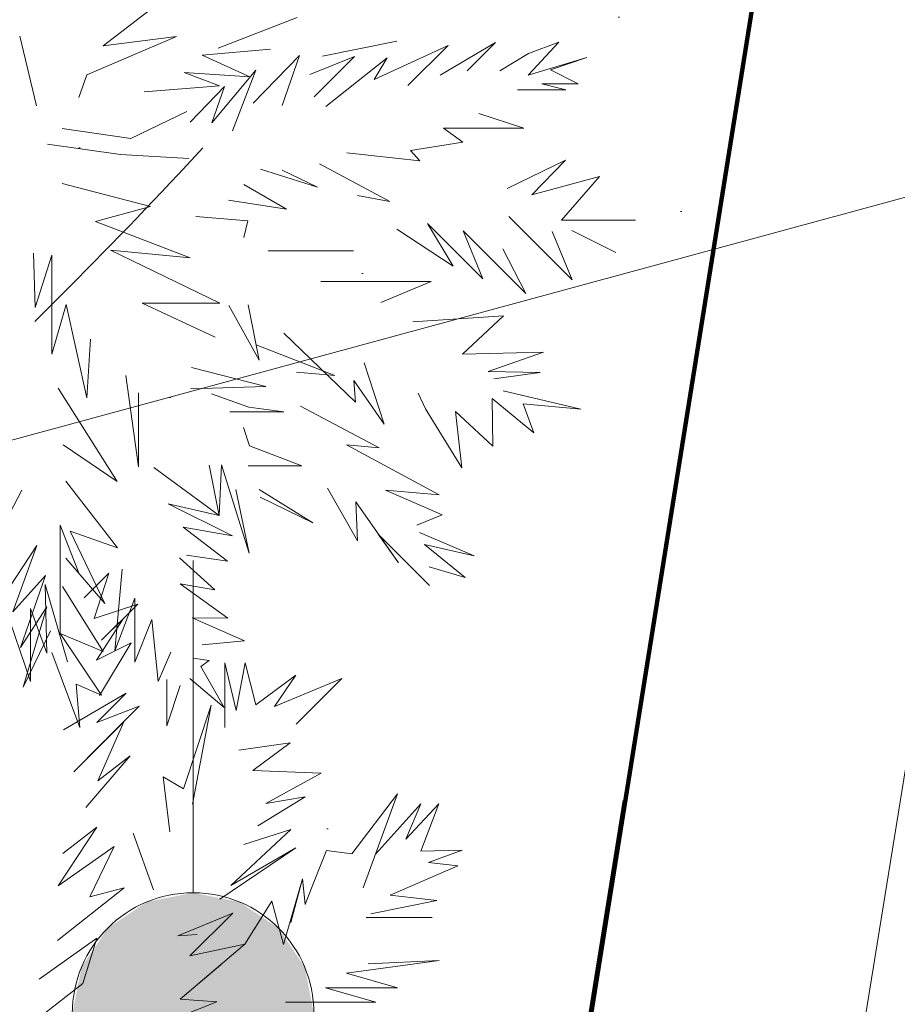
# Model space of a CAD drawing. Header units: millimetres. Extents: x 6487905018 to 6488192500, y 5882180700 to 5882375224.
# Tile 112 of 256: x 6488051652 to 6488052742, y 5882239785 to 5882241007. Entities that reach past the tile are written whole.
import ezdxf
from ezdxf.xclip import XClip

# ---------------------------------------------------------------- set-up
doc = ezdxf.new("R2010")
doc.units = ezdxf.units.MM
doc.header["$MEASUREMENT"] = 0
doc.header["$XCLIPFRAME"] = 2
for name, pattern in [('Dashed', [600, 300, -300]), ('GSW', [3000, 1500, -1500]), ('L_0_03', [1000, 500, -500]), ('Wipeout_Contour', [1000, 0, -1000])]:
    doc.linetypes.add(name, pattern=pattern)
for name, color, linetype, lineweight in [('0 granice_Nr_pióra__10', 22, 'Continuous', 120), ('drzewa_Nr_pióra__154', 94, 'Continuous', 5), ('granica_Nr_pióra__123', 100, 'Continuous', 120), ('teren zielony_Nr_pióra__1', 7, 'Continuous', 0), ('teren zielony_Nr_pióra__157', 93, 'Continuous', 0), ('Wymiarowanie_Nr_pióra__1', 7, 'Continuous', 0), ('Zamość 06.10._2_217_Granica_konturu_klasyfikcyjnego_Nr_pióra__96', 8, 'Continuous', 15), ('Zamość 06.10._2_218_Granica_uzytku_Nr_pióra__96', 8, 'Continuous', 15), ('Zamość 06.10._2_219_Linia_granicy_Nr_pióra__96', 8, 'Continuous', 15), ('Zamość 06.10._2_ogrodzenie_trwale__linia__Nr_pióra__7', 7, 'Continuous', 5), ('Zamość 06.10._2_przewod_telekomunikacyjny__linia__Nr_pióra__30', 7, 'Continuous', 5), ('ZBIORNIK_Nr_pióra__81', 182, 'Continuous', 5)]:
    doc.layers.add(name, color=color, linetype=linetype, lineweight=lineweight)
for name, color, linetype in [('Mapa cyfrowa', 7, 'Continuous'), ('Wymiarowanie', 7, 'Continuous'), ('Zamość 06.10._2_Mapa cyfrowa', 7, 'Continuous')]:
    doc.layers.add(name, color=color, linetype=linetype)
doc.styles.add('GENERATED_STYLE_2', font='txt')
doc.linetypes.add('L_0_15_SHX', pattern='A,0,[3,PZT Orlen Zamość.pdf1.Shx,S=30.952381,R=0,X=0,Y=2.22045e-16],-7500,0', length=7500)
doc.dimstyles.new('GENERATED_STYLE__1', dxfattribs={"dimtxt": 750, "dimasz": 570, "dimexe": 0.18, "dimexo": 0, "dimgap": 0.09, "dimtad": 1, "dimlfac": 0.001, "dimzin": 0, "dimdsep": 46, "dimtxsty": 'GENERATED_STYLE_2', "dimblk": 'ARROWHEAD_11', "dimblk1": 'ARROWHEAD_11', "dimblk2": 'ARROWHEAD_11', "dimcen": 0.09, "dimclrd": 7, "dimclre": 7, "dimclrt": 7, "dimazin": 0, "dimtfac": 1, "dimtdec": 4, "dimtmove": 2, "dimatfit": 3, "dimfxl": 0, "dimtolj": 1, "dimtzin": 0, "dimarcsym": 0})
doc.dimstyles.new('GENERATED_STYLE__7', dxfattribs={"dimtxt": 750, "dimasz": 570, "dimexe": 0.18, "dimexo": 0, "dimgap": 0.09, "dimtad": 1, "dimtih": 1, "dimtoh": 1, "dimlfac": 0.001, "dimzin": 0, "dimdsep": 46, "dimtxsty": 'GENERATED_STYLE_2', "dimblk": 'ARROWHEAD_11', "dimblk1": 'ARROWHEAD_11', "dimblk2": 'ARROWHEAD_11', "dimcen": 0.09, "dimclrd": 7, "dimclre": 7, "dimclrt": 7, "dimazin": 0, "dimtfac": 1, "dimtdec": 4, "dimtmove": 2, "dimatfit": 3, "dimfxl": 0, "dimtolj": 1, "dimtzin": 0, "dimarcsym": 0})

# ---------------------------------------------------------------- blocks, each defined once
blk = doc.blocks.new('Rysunek_1_2')
at = {"color": 254, "linetype": 'Wipeout_Contour', "lineweight": 0, "ltscale": 70061284114.24681}
blk.add_wipeout([(6487915525.867126, 5882181505.900702), (6488146644.289524, 5882181505.900702), (6488146644.289524, 5882373115.540435), (6488107628.768834, 5882373115.540435), (6488107628.768834, 5882320263.490532), (6488101226.436201, 5882320263.490532), (6488101226.436201, 5882373115.540435), (6487915525.867126, 5882373115.540435)], dxfattribs=at).dxf.layer = 'Zamość 06.10._2_Mapa cyfrowa'
at = {"layer": 'Zamość 06.10._2_217_Granica_konturu_klasyfikcyjnego_Nr_pióra__96', "linetype": 'L_0_03', "flags": 128}
blk.add_lwpolyline([(6488051120, 5882232010), (6488060880, 5882292980.000001)], dxfattribs=at)
at = {"layer": 'Zamość 06.10._2_218_Granica_uzytku_Nr_pióra__96', "linetype": 'L_0_03', "flags": 128}
for points in [[(6488060880, 5882292980.000001), (6488051120, 5882232010)], [(6488051120, 5882232010), (6488060880, 5882292980.000001)]]:
    blk.add_lwpolyline(points, dxfattribs=at)
at = {"layer": 'Zamość 06.10._2_219_Linia_granicy_Nr_pióra__96', "linetype": 'Continuous', "flags": 128}
blk.add_lwpolyline([(6488065190.000001, 5882319980.000001), (6488051120, 5882232010)], dxfattribs=at)
at = {"layer": 'Zamość 06.10._2_ogrodzenie_trwale__linia__Nr_pióra__7', "linetype": 'L_0_15_SHX', "flags": 128}
blk.add_lwpolyline([(6488065490.000001, 5882319900.000001), (6488064820.000001, 5882320080), (6488063570.000001, 5882310410), (6488060870, 5882295110), (6488058770, 5882275570), (6488058530.000001, 5882275360), (6488055020, 5882254140), (6488051260, 5882230830)], dxfattribs=at)
at = {"layer": 'Zamość 06.10._2_ogrodzenie_trwale__linia__Nr_pióra__7', "linetype": 'Continuous', "flags": 128}
blk.add_lwpolyline([(6488065490.000001, 5882319900.000001), (6488064820.000001, 5882320080), (6488063570.000001, 5882310410), (6488060870, 5882295110), (6488058770, 5882275570), (6488058530.000001, 5882275360), (6488055020, 5882254140), (6488051260, 5882230830)], dxfattribs=at)
at = {"layer": 'Zamość 06.10._2_przewod_telekomunikacyjny__linia__Nr_pióra__30', "linetype": 'Continuous', "flags": 128}
blk.add_lwpolyline([(6488047870, 5882239460), (6488098188.826412, 5882253138.61785)], dxfattribs=at)
blk = doc.blocks.new('*D50', base_point=(6488045394.921593, 5882250647.102998))
at = {"layer": 'Wymiarowanie_Nr_pióra__1', "linetype": 'Continuous'}
for points in [[(6488032694.5168, 5882239773.395479), (6488032683.098729, 5882239830.797994), (6488032650.582817, 5882239879.461496), (6488032601.919314, 5882239911.977409), (6488032544.5168, 5882239923.395479), (6488032487.114285, 5882239911.977409), (6488032438.450783, 5882239879.461496), (6488032405.93487, 5882239830.797994), (6488032394.5168, 5882239773.395479), (6488032405.93487, 5882239715.992964), (6488032438.450783, 5882239667.329462), (6488032487.114285, 5882239634.813549), (6488032544.5168, 5882239623.395479), (6488032601.919314, 5882239634.813549), (6488032650.582817, 5882239667.329462), (6488032683.098729, 5882239715.992964)], [(6488052017.384399, 5882239773.395479), (6488052005.966329, 5882239830.797994), (6488051973.450417, 5882239879.461496), (6488051924.786914, 5882239911.977409), (6488051867.384399, 5882239923.395479), (6488051809.981884, 5882239911.977409), (6488051761.318382, 5882239879.461496), (6488051728.802469, 5882239830.797994), (6488051717.384399, 5882239773.395479), (6488051728.802469, 5882239715.992964), (6488051761.318382, 5882239667.329462), (6488051809.981884, 5882239634.813549), (6488051867.384399, 5882239623.395479), (6488051924.786914, 5882239634.813549), (6488051973.450417, 5882239667.329462), (6488052005.966329, 5882239715.992964)]]:
    blk.add_hatch(color=256, dxfattribs=at).paths.add_polyline_path(points)
for p, q in [((6488032544.5168, 5882239923.395479), (6488032544.5168, 5882240335.895479)), ((6488051867.384399, 5882239923.395479), (6488051867.384399, 5882240335.895479)), ((6488032244.5168, 5882239773.395479), (6488032394.5168, 5882239773.395479)), ((6488032694.5168, 5882239773.395479), (6488051717.384399, 5882239773.395479)), ((6488052017.384399, 5882239773.395479), (6488052167.384399, 5882239773.395479)), ((6488032544.5168, 5882239210.895479), (6488032544.5168, 5882239623.395479)), ((6488051867.384399, 5882239210.895479), (6488051867.384399, 5882239623.395479))]:
    blk.add_line(p, q, dxfattribs=at)
for centre in [(6488032544.5168, 5882239773.395479), (6488051867.384399, 5882239773.395479)]:
    blk.add_circle(centre, 150, dxfattribs=at)
at = {"layer": 'Wymiarowanie_Nr_pióra__1', "insert": (6488044970.268056, 5882239923.395479), "char_height": 750, "attachment_point": 7, "style": 'GENERATED_STYLE_2'}
blk.add_mtext('\\A1;{\\fArial|b1|i0|c238|p38;19,32}', dxfattribs=at)
blk = doc.blocks.new('ARROWHEAD_11')
at = {"color": 0, "linetype": 'Continuous', "lineweight": 0}
blk.add_line((0, 0), (-1, 0), dxfattribs=at)
at = {"color": 0, "linetype": 'Continuous', "lineweight": 0, "const_width": 0.25, "flags": 128}
blk.add_lwpolyline([(-0.125, 0, 1), (0.125, 0, 1)], format="xyb", close=True, dxfattribs=at)
blk = doc.blocks.new('*D76', base_point=(6488045394.921593, 5882250647.102998))
at = {"layer": 'Wymiarowanie_Nr_pióra__1', "linetype": 'Continuous'}
for points in [[(6488059031.653335, 5882241782.627208), (6488059020.235264, 5882241840.029723), (6488058987.719352, 5882241888.693226), (6488058939.055849, 5882241921.209138), (6488058881.653335, 5882241932.627208), (6488058824.250819, 5882241921.209138), (6488058775.587317, 5882241888.693226), (6488058743.071404, 5882241840.029723), (6488058731.653335, 5882241782.627208), (6488058743.071404, 5882241725.224693), (6488058775.587317, 5882241676.561191), (6488058824.250819, 5882241644.045279), (6488058881.653335, 5882241632.627208), (6488058939.055849, 5882241644.045279), (6488058987.719352, 5882241676.561191), (6488059020.235264, 5882241725.224693)], [(6488056482.518495, 5882226644.370366), (6488056471.100425, 5882226701.772881), (6488056438.584512, 5882226750.436383), (6488056389.92101, 5882226782.952296), (6488056332.518495, 5882226794.370366), (6488056275.11598, 5882226782.952296), (6488056226.452477, 5882226750.436383), (6488056193.936564, 5882226701.772881), (6488056182.518495, 5882226644.370366), (6488056193.936564, 5882226586.967852), (6488056226.452477, 5882226538.304349), (6488056275.11598, 5882226505.788436), (6488056332.518495, 5882226494.370366), (6488056389.92101, 5882226505.788436), (6488056438.584512, 5882226538.304349), (6488056471.100425, 5882226586.967852)]]:
    blk.add_hatch(color=256, dxfattribs=at).paths.add_polyline_path(points)
for p, q in [((6488058326.962568, 5882241876.031725), (6488058733.735797, 5882241807.535079)), ((6488059029.570872, 5882241757.719337), (6488059436.344101, 5882241689.222692)), ((6488058856.745463, 5882241634.70967), (6488056357.426366, 5882226792.287904)), ((6488055777.827728, 5882226737.774882), (6488056184.600957, 5882226669.278237)), ((6488056480.436032, 5882226619.462495), (6488056887.209261, 5882226550.96585)), ((6488056307.610623, 5882226496.452828), (6488056282.702753, 5882226348.535291))]:
    blk.add_line(p, q, dxfattribs=at)
for centre in [(6488058881.653335, 5882241782.627208), (6488056332.518495, 5882226644.370366)]:
    blk.add_circle(centre, 150, dxfattribs=at)
at = {"layer": 'Wymiarowanie_Nr_pióra__1', "insert": (6488057604.051624, 5882235098.808304), "char_height": 750, "attachment_point": 7, "rotation": 80.441619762, "style": 'GENERATED_STYLE_2'}
blk.add_mtext('\\A1;{\\fArial|b1|i0|c238|p38;15,35}', dxfattribs=at)

msp = doc.modelspace()

# ---------------------------------------------------------------- block references
at = {"layer": 'Mapa cyfrowa', "color": 22, "linetype": 'Continuous', "lineweight": 5}
ref = msp.add_blockref('Rysunek_1_2', (0, 0), dxfattribs=at)
XClip(ref).set_block_clipping_path([(6487915525.8671264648, 5882181505.9007024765), (6488146644.2895231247, 5882181505.9007024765), (6488146644.2895231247, 5882373115.5404348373), (6488107628.7688331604, 5882373115.5404348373), (6488107628.7688331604, 5882320263.4905319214), (6488101226.4362001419, 5882320263.4905319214), (6488101226.4362001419, 5882373115.5404348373), (6487915525.8671264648, 5882373115.5404348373)])

# ---------------------------------------------------------------- next in the draw order: hatches: boundary and pattern name
at = {"layer": 'teren zielony_Nr_pióra__157', "linetype": 'Continuous'}
h = msp.add_hatch(dxfattribs=at)
h.set_pattern_fill('płyty_kamienne', color=256, style=0, pattern_type=2)
h.set_pattern_definition([(45, (6488045394.9, 5882252147.1), (-477.297, 477.297), [0, -450, 0, -675]), (110, (6488046894.9, 5882252147.1), (634.293, 230.864), [0, -330, 0, -570])])
h.paths.add_polyline_path([(6488047566.699059, 5882255932.5327), (6488045555.029326, 5882243354.950158), (6488046140.947524, 5882232527.375745, 0.2070569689), (6488048206.599371, 5882228254.370432, 0.0243137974), (6488049407.91275, 5882227454.239101, 0.0023663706), (6488049528.889167, 5882227382.669014), (6488050419.958063, 5882227639.987889), (6488050422.409745, 5882227655.31354), (6488050730.000001, 5882229610.000001), (6488051058.251553, 5882231630.009551), (6488051118.989788, 5882232009.688929), (6488053911.431513, 5882249465.456784), (6488055989.23284, 5882262453.952582), (6488056194.365236, 5882263736.503895), (6488052143.069927, 5882263733.65154), (6488050824.942152, 5882255492.308228, 0.0532631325)])

# ---------------------------------------------------------------- next in the draw order: linework, layer by layer
at = {"layer": '0 granice_Nr_pióra__10', "linetype": 'Continuous'}
msp.add_line((6488065190.000001, 5882319980), (6488051120, 5882232009.999999), dxfattribs=at)
at = {"layer": 'drzewa_Nr_pióra__154', "linetype": 'Continuous'}
for p, q in [((6488051755.663347, 5882240975.005162), (6488051830.676881, 5882241033.02532)), ((6488051898.566772, 5882240971.819182), (6488051996.675095, 5882241010.250165)), ((6488051652.457516, 5882240987.067541), (6488051672.920985, 5882240900.598884)), ((6488051846.767807, 5882240986.275745), (6488051735.304827, 5882240938.82324)), ((6488051755.663347, 5882240975.005162), (6488051846.767807, 5882240986.275745)), ((6488052027.97586, 5882240962.241241), (6488052120.300296, 5882240980.56613)), ((6488052242.850863, 5882240979.23027), (6488052174.057429, 5882240938.604227)), ((6488052207.641625, 5882240944.021032), (6488052242.850863, 5882240979.23027)), ((6488052283.476908, 5882240938.604227), (6488052321.301636, 5882240979.3216)), ((6488052321.301636, 5882240979.3216), (6488052283.56469, 5882240965.28754)), ((6488051878.485066, 5882240963.239779), (6488051963.292701, 5882240970.744942)), ((6488052183.80768, 5882240975.438506), (6488052092.223186, 5882240933.296988)), ((6488052133.973066, 5882240925.603892), (6488052183.80768, 5882240975.438506)), ((6488051937.893499, 5882240936.574352), (6488051878.485066, 5882240963.239779)), ((6488051941.796714, 5882240903.69122), (6488051999.263942, 5882240962.706762)), ((6488051999.263942, 5882240962.706762), (6488051977.969058, 5882240900.686585)), ((6488052067.924834, 5882240961.593527), (6488052012.368249, 5882240939.203536)), ((6488052017.622238, 5882240911.713477), (6488052067.924834, 5882240961.593527)), ((6488052108.070616, 5882240959.976886), (6488052032.137116, 5882240899.603225)), ((6488052092.223186, 5882240933.296988), (6488052108.070616, 5882240959.976886)), ((6488052283.56469, 5882240965.28754), (6488052248.040943, 5882240943.890138)), ((6488052356.062105, 5882240960.27145), (6488052283.476908, 5882240938.604227)), ((6488052310.912423, 5882240945.232033), (6488052356.062105, 5882240960.27145)), ((6488051900.050328, 5882240925.288253), (6488051856.290771, 5882240941.896027)), ((6488051856.290771, 5882240941.896027), (6488051937.893499, 5882240936.574352)), ((6488051945.222114, 5882240944.629925), (6488051890.441133, 5882240879.421789)), ((6488051916.161636, 5882240869.158191), (6488051945.222114, 5882240944.629925)), ((6488052345.228494, 5882240927.752248), (6488052310.912423, 5882240945.232033)), ((6488051735.304827, 5882240938.82324), (6488051725.656499, 5882240910.825992)), ((6488051806.45842, 5882240917.865269), (6488051900.050328, 5882240925.288253)), ((6488051906.181177, 5882240924.440206), (6488051863.513917, 5882240880.281813)), ((6488051890.441133, 5882240879.421789), (6488051906.181177, 5882240924.440206)), ((6488052270.059693, 5882240920.062963), (6488052330.061438, 5882240920.062963)), ((6488052330.061438, 5882240920.062963), (6488052300.149479, 5882240927.752248)), ((6488052300.149479, 5882240927.752248), (6488052345.228494, 5882240927.752248)), ((6488051859.682417, 5882240893.158589), (6488051790.000985, 5882240859.737498)), ((6488052222.047993, 5882240890.84881), (6488052278.060102, 5882240872.519196)), ((6488051790.000985, 5882240859.737498), (6488051704.734289, 5882240872.430895)), ((6488052278.060102, 5882240872.519196), (6488052178.390874, 5882240872.519196)), ((6488052178.390874, 5882240872.519196), (6488052202.114573, 5882240855.31993)), ((6488051777.295445, 5882240840.043026), (6488051686.66393, 5882240852.998125)), ((6488052202.114573, 5882240855.31993), (6488052137.216099, 5882240845.010144)), ((6488052137.216099, 5882240845.010144), (6488052148.942516, 5882240832.025905)), ((6488051861.887631, 5882240835.026464), (6488051777.295445, 5882240840.043026)), ((6488052148.942516, 5882240832.025905), (6488052058.143862, 5882240842.206214)), ((6488052329.636452, 5882240832.808328), (6488052257.366956, 5882240797.95766)), ((6488052287.792083, 5882240789.886924), (6488052329.636452, 5882240832.808328)), ((6488051950.885029, 5882240821.601221), (6488052021.597997, 5882240799.234849)), ((6488052021.597997, 5882240799.234849), (6488051977.969058, 5882240820.517859)), ((6488052024.136272, 5882240828.284734), (6488052111.434312, 5882240781.778363)), ((6488052371.833533, 5882240812.561886), (6488052287.792083, 5882240789.886924)), ((6488052324.657921, 5882240758.646901), (6488052371.833533, 5882240812.561886)), ((6488051704.884385, 5882240804.169109), (6488051814.557349, 5882240775.274076)), ((6488051983.284755, 5882240771.913142), (6488051930.471985, 5882240802.805435)), ((6488051911.309701, 5882240783.357936), (6488051983.284755, 5882240771.913142)), ((6488052111.434312, 5882240781.778363), (6488052071.400515, 5882240788.867212)), ((6488051814.557349, 5882240775.274076), (6488051746.007854, 5882240756.683331)), ((6488051935.281741, 5882240757.48079), (6488051870.873463, 5882240763.139816)), ((6488052259.154333, 5882240762.810303), (6488052337.793754, 5882240684.170882)), ((6488052416.762688, 5882240758.646901), (6488052324.657921, 5882240758.646901)), ((6488051746.007854, 5882240756.683331), (6488051863.889735, 5882240711.562275)), ((6488051930.472291, 5882240736.975078), (6488051935.281741, 5882240757.48079)), ((6488052120.230268, 5882240747.414613), (6488052190.319147, 5882240701.187384)), ((6488052190.319147, 5882240701.187384), (6488052158.42005, 5882240754.153986)), ((6488052158.42005, 5882240754.153986), (6488052226.937011, 5882240685.637026)), ((6488052337.550944, 5882240745.654119), (6488052392.051652, 5882240718.210662)), ((6488052392.051652, 5882240718.210662), (6488052337.550944, 5882240745.654119)), ((6488052226.937011, 5882240685.637026), (6488052202.707016, 5882240745.023009)), ((6488052202.707016, 5882240745.023009), (6488052280.458328, 5882240667.271697)), ((6488052337.793754, 5882240684.170882), (6488052313.010765, 5882240744.489202)), ((6488051863.889735, 5882240711.562275), (6488051764.728335, 5882240721.114417)), ((6488051764.728335, 5882240721.114417), (6488051900.683347, 5882240655.376242)), ((6488052280.458328, 5882240667.271697), (6488052251.996253, 5882240722.761392)), ((6488051669.253882, 5882240717.37032), (6488051671.125931, 5882240649.976589)), ((6488051671.125931, 5882240649.976589), (6488051691.845482, 5882240714.972082)), ((6488051691.845482, 5882240714.972082), (6488051691.845482, 5882240591.943098)), ((6488051960.731771, 5882240720.45712), (6488052066.315284, 5882240720.45712)), ((6488052162.912966, 5882240682.267339), (6488052025.879045, 5882240682.267339)), ((6488052100.558804, 5882240656.049529), (6488052162.912966, 5882240682.267339)), ((6488051691.845482, 5882240591.943098), (6488051709.673732, 5882240653.825871)), ((6488051709.673732, 5882240653.825871), (6488051735.293649, 5882240537.931448)), ((6488051900.683347, 5882240655.376242), (6488051804.041346, 5882240655.376242)), ((6488051804.041346, 5882240655.376242), (6488051894.868761, 5882240613.069101)), ((6488051949.248734, 5882240584.628086), (6488051911.811378, 5882240652.496765)), ((6488051935.827467, 5882240653.526321), (6488051949.248734, 5882240584.628086)), ((6488052252.771274, 5882240639.584642), (6488052139.946191, 5882240632.416747)), ((6488052201.682092, 5882240592.267165), (6488052252.771274, 5882240639.584642)), ((6488052068.853856, 5882240532.411344), (6488051980.179195, 5882240618.265424)), ((6488051735.293649, 5882240537.931448), (6488051739.970477, 5882240610.537412)), ((6488052043.211125, 5882240565.488441), (6488051945.515639, 5882240603.791973)), ((6488052302.193344, 5882240594.655488), (6488052201.682092, 5882240592.267165)), ((6488052233.71425, 5882240570.679972), (6488052302.193344, 5882240594.655488)), ((6488051957.514719, 5882240551.966272), (6488051865.422756, 5882240575.50776)), ((6488052079.79403, 5882240581.176742), (6488052104.550614, 5882240505.260176)), ((6488051783.791849, 5882240565.434182), (6488051799.735635, 5882240452.379832)), ((6488051995.896084, 5882240569.776131), (6488052043.211125, 5882240565.488441)), ((6488052298.322865, 5882240569.352124), (6488052233.71425, 5882240570.679972)), ((6488052240.699494, 5882240561.605559), (6488052298.322865, 5882240569.352124)), ((6488051863.946884, 5882240548.885992), (6488051957.514719, 5882240551.966272)), ((6488052104.550614, 5882240505.260176), (6488052067.001807, 5882240559.302444)), ((6488052067.001807, 5882240559.302444), (6488052068.853856, 5882240532.411344)), ((6488051773.181149, 5882240434.00788), (6488051699.89307, 5882240549.726334)), ((6488051799.735635, 5882240452.379832), (6488051799.735635, 5882240544.110189)), ((6488051936.511813, 5882240526.094993), (6488051890.343184, 5882240542.738259)), ((6488052155.809306, 5882240524.19883), (6488052146.584449, 5882240543.650498)), ((6488052348.82603, 5882240523.751608), (6488052252.34157, 5882240546.481538)), ((6488051979.970153, 5882240520.444324), (6488051936.511813, 5882240526.094993)), ((6488052098.547948, 5882240475.755928), (6488052000.589414, 5882240527.709824)), ((6488052238.566748, 5882240536.841473), (6488052239.292528, 5882240477.839686)), ((6488052238.566748, 5882240536.841473), (6488052290.418129, 5882240494.547658)), ((6488052290.418129, 5882240494.547658), (6488052276.939383, 5882240530.490981)), ((6488052276.939383, 5882240530.490981), (6488052348.82603, 5882240523.751608)), ((6488051912.88843, 5882240520.444324), (6488051979.970153, 5882240520.444324)), ((6488052201.102747, 5882240450.882195), (6488052155.809306, 5882240524.19883)), ((6488052239.292528, 5882240477.839686), (6488052192.955436, 5882240520.999709)), ((6488052192.955436, 5882240520.999709), (6488052201.102747, 5882240450.882195)), ((6488051937.457199, 5882240478.462986), (6488051929.822294, 5882240501.14437)), ((6488051706.13323, 5882240479.52453), (6488051773.181149, 5882240434.00788)), ((6488052002.478444, 5882240453.431027), (6488051937.457199, 5882240478.462986)), ((6488052172.944901, 5882240417.321804), (6488052057.958221, 5882240479.434169)), ((6488052057.958221, 5882240479.434169), (6488052098.547948, 5882240475.755928)), ((6488051887.388309, 5882240454.058569), (6488051899.515799, 5882240391.633952)), ((6488051899.515799, 5882240391.633952), (6488051902.683732, 5882240454.68316)), ((6488051902.683732, 5882240454.68316), (6488051936.95676, 5882240344.832749)), ((6488051935.674941, 5882240453.431027), (6488052002.478444, 5882240453.431027)), ((6488051899.515799, 5882240391.633952), (6488051818.456116, 5882240451.443809)), ((6488051773.314588, 5882240351.680062), (6488051709.25331, 5882240434.283368)), ((6488051654.651908, 5882240423.363088), (6488051622.199703, 5882240361.448269)), ((6488051936.95676, 5882240344.832749), (6488051920.484906, 5882240423.944157)), ((6488052016.167323, 5882240382.708508), (6488051949.440233, 5882240424.146914)), ((6488052034.410227, 5882240425.568127), (6488052071.586628, 5882240360.455653)), ((6488052176.447666, 5882240392.594144), (6488052106.007457, 5882240423.387675)), ((6488052106.007457, 5882240423.387675), (6488052172.944901, 5882240417.321804)), ((6488051836.468615, 5882240406.332941), (6488051899.515799, 5882240391.633952)), ((6488051916.191872, 5882240366.357119), (6488051836.468615, 5882240406.332941)), ((6488051950.566337, 5882240414.62026), (6488052016.167323, 5882240382.708508)), ((6488052071.586628, 5882240360.455653), (6488052069.208538, 5882240408.542956)), ((6488052069.208538, 5882240408.542956), (6488052122.217085, 5882240332.893178)), ((6488052145.119775, 5882240379.638216), (6488052176.447666, 5882240392.594144)), ((6488051702.274567, 5882240245.022383), (6488051702.274567, 5882240379.574746)), ((6488051702.274567, 5882240379.574746), (6488051725.804724, 5882240319.330626)), ((6488051757.961135, 5882240282.675716), (6488051714.91302, 5882240372.212165)), ((6488051714.91302, 5882240372.212165), (6488051773.314588, 5882240351.680062)), ((6488051910.263391, 5882240335.145635), (6488051854.929408, 5882240377.363051)), ((6488051854.929408, 5882240377.363051), (6488051916.191872, 5882240366.357119)), ((6488052122.217085, 5882240332.893178), (6488052097.145535, 5882240368.673394)), ((6488052097.145535, 5882240368.673394), (6488052160.811497, 5882240305.007432)), ((6488052216.285025, 5882240341.788533), (6488052148.618011, 5882240370.705827)), ((6488051673.372389, 5882240354.721324), (6488051631.723517, 5882240290.638356)), ((6488051643.40978, 5882240272.234431), (6488051673.372389, 5882240354.721324)), ((6488052205.052736, 5882240314.83104), (6488052154.448404, 5882240355.818512)), ((6488052154.448404, 5882240355.818512), (6488052216.285025, 5882240341.788533)), ((6488051859.155426, 5882240342.421701), (6488051910.263391, 5882240335.145635)), ((6488051709.292096, 5882240338.916392), (6488051757.961135, 5882240282.675716)), ((6488051894.337983, 5882240299.665061), (6488051850.529948, 5882240339.380774)), ((6488051732.327905, 5882240289.44239), (6488051762.87869, 5882240319.993176)), ((6488051762.87869, 5882240319.993176), (6488051744.624584, 5882240263.889772)), ((6488051779.455113, 5882240325.080563), (6488051770.094873, 5882240223.677957)), ((6488052160.54145, 5882240327.984328), (6488052205.052736, 5882240314.83104)), ((6488051684.292669, 5882240317.280362), (6488051643.40978, 5882240272.234431)), ((6488051653.073047, 5882240228.049459), (6488051684.292669, 5882240317.280362)), ((6488051685.922076, 5882240220.658182), (6488051683.651849, 5882240305.977919)), ((6488051683.651849, 5882240305.977919), (6488051711.52737, 5882240210.140353)), ((6488051910.5021, 5882240264.49296), (6488051851.311397, 5882240307.101866)), ((6488051851.311397, 5882240307.101866), (6488051894.337983, 5882240299.665061)), ((6488051755.761193, 5882240222.726274), (6488051705.252714, 5882240303.741523)), ((6488051744.624584, 5882240263.889772), (6488051798.629608, 5882240281.64219)), ((6488051798.629608, 5882240281.64219), (6488051753.767711, 5882240236.780293)), ((6488051770.094873, 5882240223.677957), (6488051795.154736, 5882240289.175138)), ((6488051795.154736, 5882240289.175138), (6488051795.154736, 5882240209.637596)), ((6488051633.525367, 5882240279.042124), (6488051665.433393, 5882240185.733191)), ((6488051685.852709, 5882240278.27936), (6488051653.073047, 5882240228.049459)), ((6488051656.211947, 5882240178.436794), (6488051685.852709, 5882240278.27936)), ((6488051665.433393, 5882240185.733191), (6488051665.433393, 5882240276.125566)), ((6488051665.433393, 5882240276.125566), (6488051685.922076, 5882240220.658182)), ((6488051747.604338, 5882240212.064957), (6488051780.635887, 5882240263.64847)), ((6488051780.635887, 5882240263.64847), (6488051753.767711, 5882240236.780293)), ((6488051795.154736, 5882240209.637596), (6488051816.077347, 5882240262.716159)), ((6488051816.077347, 5882240262.716159), (6488051823.934366, 5882240185.847767)), ((6488051866.234234, 5882240264.643164), (6488051910.5021, 5882240264.49296)), ((6488051930.984895, 5882240236.205021), (6488051866.234234, 5882240264.643164)), ((6488051690.532829, 5882240248.638598), (6488051656.211947, 5882240178.436794)), ((6488051753.514735, 5882240168.81129), (6488051702.243346, 5882240245.134933)), ((6488051702.243346, 5882240245.134933), (6488051755.761193, 5882240222.726274)), ((6488051790.511243, 5882240233.554995), (6488051747.604338, 5882240212.064957)), ((6488051751.002794, 5882240168.400026), (6488051790.511243, 5882240233.554995)), ((6488051878.434963, 5882240231.032308), (6488051930.984895, 5882240236.205021)), ((6488051692.10455, 5882240221.64863), (6488051726.557242, 5882240128.375051)), ((6488051823.934366, 5882240185.847767), (6488051839.52841, 5882240222.196834)), ((6488051887.160559, 5882240211.637903), (6488051867.428129, 5882240214.447142)), ((6488051876.772908, 5882240204.087273), (6488051887.160559, 5882240211.637903)), ((6488051906.797708, 5882240128.50806), (6488051906.797708, 5882240208.84396)), ((6488051906.797708, 5882240208.84396), (6488051920.815526, 5882240149.856648)), ((6488051920.815526, 5882240149.856648), (6488051932.038079, 5882240208.84396)), ((6488051932.038079, 5882240208.84396), (6488051945.062376, 5882240156.576844)), ((6488051905.81836, 5882240153.476153), (6488051876.772908, 5882240204.087273)), ((6488051834.886426, 5882240130.434303), (6488051834.886426, 5882240188.155787)), ((6488051863.345446, 5882240189.19376), (6488051905.81836, 5882240153.476153)), ((6488051994.960257, 5882240193.532532), (6488051945.062376, 5882240156.576844)), ((6488051968.399691, 5882240154.722983), (6488051994.960257, 5882240193.532532)), ((6488052052.065731, 5882240189.467064), (6488051968.399691, 5882240154.722983)), ((6488051995.171598, 5882240132.572931), (6488052052.065731, 5882240189.467064)), ((6488051784.332504, 5882240171.142615), (6488051706.327237, 5882240125.638183)), ((6488051726.557242, 5882240128.375051), (6488051722.064327, 5882240182.290035)), ((6488051722.064327, 5882240182.290035), (6488051753.514735, 5882240168.81129)), ((6488051747.928306, 5882240134.738416), (6488051784.332504, 5882240171.142615)), ((6488051851.44105, 5882240180.511016), (6488051834.886426, 5882240130.434303)), ((6488051719.327571, 5882240073.636847), (6488051800.579659, 5882240154.888934)), ((6488051800.579659, 5882240154.888934), (6488051747.928306, 5882240134.738416)), ((6488051889.596306, 5882240156.478806), (6488051855.311793, 5882240052.313858)), ((6488051866.739846, 5882240033.547036), (6488051889.596306, 5882240156.478806)), ((6488051781.279852, 5882240135.589128), (6488051736.034342, 5882240090.343617)), ((6488051748.890926, 5882240062.469214), (6488051781.279852, 5882240135.589128)), ((6488051987.71521, 5882240109.446852), (6488051923.999109, 5882240100.537313)), ((6488051941.566836, 5882240075.320188), (6488051987.71521, 5882240109.446852)), ((6488051734.10505, 5882240029.07354), (6488051789.30831, 5882240093.553619)), ((6488051789.30831, 5882240093.553619), (6488051748.890926, 5882240062.469214)), ((6488052026.389303, 5882240071.81004), (6488051941.566836, 5882240075.320188)), ((6488051855.311793, 5882240052.313858), (6488051830.36811, 5882240067.241865)), ((6488051830.36811, 5882240067.241865), (6488051838.325054, 5882239999.163524)), ((6488051957.693437, 5882240034.115556), (6488052026.389303, 5882240071.81004)), ((6488051947.763283, 5882240006.662766), (6488052006.431345, 5882240042.564181)), ((6488052006.431345, 5882240042.564181), (6488051957.693437, 5882240034.115556)), ((6488052121.283453, 5882240046.116237), (6488052064.374649, 5882239971.811797)), ((6488052078.600757, 5882239929.300436), (6488052121.283453, 5882240046.116237)), ((6488052149.944477, 5882240033.620258), (6488052094.074546, 5882239971.649755)), ((6488052172.409055, 5882240033.620258), (6488052131.599093, 5882239989.886659)), ((6488052131.599093, 5882239989.886659), (6488052149.944477, 5882240033.620258)), ((6488052150.114614, 5882239975.045462), (6488052172.409055, 5882240033.620258)), ((6488051699.827069, 5882239931.933206), (6488051747.928306, 5882240004.735076)), ((6488051747.928306, 5882240004.735076), (6488051705.539834, 5882239972.2208)), ((6488051914.333038, 5882239932.269354), (6488051988.517885, 5882240002.062837)), ((6488051988.517885, 5882240002.062837), (6488051930.334547, 5882239983.215421)), ((6488051818.011662, 5882239927.053978), (6488051792.946769, 5882239997.166016)), ((6488051769.206745, 5882239980.945736), (6488051699.827069, 5882239931.933206)), ((6488051739.150583, 5882239918.19041), (6488051769.206745, 5882239980.945736)), ((6488051900.715378, 5882239915.544662), (6488051994.957728, 5882239979.224381)), ((6488051994.957728, 5882239979.224381), (6488051914.333038, 5882239932.269354)), ((6488052032.92008, 5882239975.839074), (6488052017.410966, 5882239936.674137)), ((6488052064.374649, 5882239971.811797), (6488052032.92008, 5882239975.839074)), ((6488052201.49512, 5882239976.192607), (6488052150.114614, 5882239975.045462)), ((6488052159.473234, 5882239960.750844), (6488052201.49512, 5882239976.192607)), ((6488052111.94629, 5882239920.389071), (6488052195.800583, 5882239956.911898)), ((6488052195.800583, 5882239956.911898), (6488052159.473234, 5882239960.750844)), ((6488051979.587058, 5882239859.069116), (6488052003.069124, 5882239940.622484)), ((6488052003.069124, 5882239940.622484), (6488051988.742448, 5882239886.61774)), ((6488052006.424091, 5882239908.929142), (6488052003.069124, 5882239940.622484)), ((6488051698.930496, 5882239863.971118), (6488051781.729174, 5882239929.333139)), ((6488051781.729174, 5882239929.333139), (6488051739.150583, 5882239918.19041)), ((6488052017.410966, 5882239936.674137), (6488052006.424091, 5882239908.929142)), ((6488052169.980064, 5882239913.932671), (6488052111.94629, 5882239920.389071)), ((6488051931.782287, 5882239859.535686), (6488051965.177418, 5882239913.05024)), ((6488051965.177418, 5882239913.05024), (6488051979.587058, 5882239859.069116)), ((6488052088.12751, 5882239897.214578), (6488052169.980064, 5882239913.932671)), ((6488051916.550026, 5882239898.155803), (6488051848.226105, 5882239869.839916)), ((6488051863.304967, 5882239844.910744), (6488051916.550026, 5882239898.155803)), ((6488052082.187626, 5882239892.65548), (6488052163.966149, 5882239892.65548)), ((6488051747.664018, 5882239866.786836), (6488051676.232046, 5882239816.037159)), ((6488051730.639468, 5882239810.548755), (6488051747.664018, 5882239866.786836)), ((6488051848.226105, 5882239869.839916), (6488051872.331068, 5882239871.395902)), ((6488051851.184604, 5882239791.267225), (6488051931.782287, 5882239859.535686)), ((6488051931.782287, 5882239859.535686), (6488051863.304967, 5882239844.910744)), ((6488051851.184604, 5882239791.267225), (6488051902.346048, 5882239834.452138)), ((6488051902.346048, 5882239834.452138), (6488051851.184604, 5882239791.267225)), ((6488052057.915852, 5882239823.358007), (6488052172.951981, 5882239839.442127)), ((6488052172.951981, 5882239839.442127), (6488052084.730491, 5882239834.959898)), ((6488052121.283453, 5882239805.241479), (6488052057.915852, 5882239823.358007)), ((6488051655.625935, 5882239752.528597), (6488051730.639468, 5882239810.548755)), ((6488052094.32596, 5882239787.526725), (6488052031.526032, 5882239805.241479)), ((6488052031.526032, 5882239805.241479), (6488052121.283453, 5882239805.241479)), ((6488051798.52936, 5882239749.342617), (6488051896.637682, 5882239787.7736)), ((6488051896.637682, 5882239787.7736), (6488051851.184604, 5882239791.267225)), ((6488051981.920694, 5882239787.526725), (6488052094.32596, 5882239787.526725))]:
    msp.add_line(p, q, dxfattribs=at)
at = {"layer": 'granica_Nr_pióra__123', "linetype": 'GSW'}
msp.add_line((6488056194.405704, 5882263736.503923), (6488050419.958063, 5882227639.987889), dxfattribs=at)
at = {"layer": 'teren zielony_Nr_pióra__1', "linetype": 'Continuous', "flags": 128}
msp.add_lwpolyline([(6488047566.699059, 5882255932.5327), (6488045555.029326, 5882243354.950158), (6488046140.947524, 5882232527.375745, 0.2070569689), (6488048206.599371, 5882228254.370432, 0.0243137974), (6488049407.91275, 5882227454.239101, 0.0023663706), (6488049528.889167, 5882227382.669014), (6488050419.958063, 5882227639.987889), (6488050422.409745, 5882227655.31354), (6488050730.000001, 5882229610.000001), (6488051058.251553, 5882231630.009551), (6488051118.989788, 5882232009.688929), (6488053911.431513, 5882249465.456784), (6488055989.23284, 5882262453.952582), (6488056194.365236, 5882263736.503895), (6488052143.069927, 5882263733.65154), (6488050824.942152, 5882255492.308228, 0.0532631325)], format="xyb", close=True, dxfattribs=at)
at = {"layer": 'ZBIORNIK_Nr_pióra__81', "linetype": 'Dashed'}
msp.add_arc((6488047145.429811, 5882245229.306682), 6449.999996, 191.9705240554, 328.9127154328, dxfattribs=at)

# ---------------------------------------------------------------- next in the draw order: dimensions: what is measured, and where the dimension line sits
at = {"layer": 'Wymiarowanie', "linetype": 'Continuous'}
dim = msp.add_linear_dim(base=(6488056332.518495, 5882226644.370366), p1=(6488046904.653725, 5882243799.437155), p2=(6488050419.958063, 5882227639.987889), angle=260.441619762, dimstyle='GENERATED_STYLE__1', dxfattribs=at)
dim.commit()
dim.dimension.update_dxf_attribs({"geometry": '*D76', "text_midpoint": (6488057447.184584, 5882236425.562146), "dimtype": 160, "text_rotation": 80.441619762})
dim = msp.add_linear_dim(base=(6488051867.384399, 5882239773.395479), p1=(6488032544.5168, 5882239773.395479), p2=(6488051867.384399, 5882236682.878859), dimstyle='GENERATED_STYLE__7', dxfattribs=at)
dim.commit()
dim.dimension.update_dxf_attribs({"geometry": '*D50', "text_midpoint": (6488046252.554306, 5882240298.395479), "dimtype": 160})

doc.saveas('drawing.dxf')
